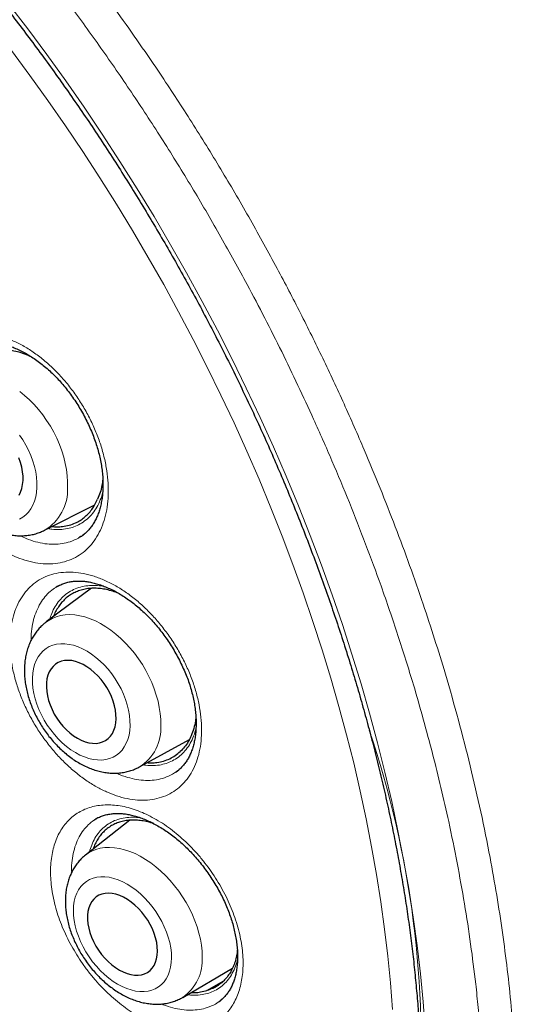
# Model space of a CAD drawing. Header units: millimetres. Extents: x 8 to 960, y 12 to 931.
# Tile 93 of 173: x 903.45 to 910.14, y 310.82 to 324.06. Entities that reach past the tile are written whole.
import ezdxf

# ---------------------------------------------------------------- set-up
doc = ezdxf.new("R2010")
doc.units = ezdxf.units.MM

msp = doc.modelspace()

# ---------------------------------------------------------------- linework, layer by layer
at = {"color": 7, "linetype": 'Continuous', "lineweight": 30}
for p, q in [((903.57, 319.543), (903.605, 319.528)), ((903.785, 317.193), (904.462, 317.535)), ((904.267, 317.104), (904.245, 317.089)), ((904.42, 316.413), (903.811, 315.961)), ((905.061, 314.012), (905.733, 314.381)), ((904.933, 313.297), (904.337, 312.828)), ((905.643, 310.916), (906.312, 311.31)), ((905.969, 311.008), (906.195, 311.14))]:
    msp.add_line(p, q, dxfattribs=at)
at = {"color": 8, "linetype": 'Continuous', "lineweight": 0}
for p, q in [((904.269, 317.106), (904.267, 317.104)), ((905.572, 313.959), (905.508, 313.915)), ((906.152, 310.873), (906.082, 310.826))]:
    msp.add_line(p, q, dxfattribs=at)
at = {"color": 8, "linetype": 'Continuous', "lineweight": 0, "flags": 128}
for points in [[(903.3, 324.274), (903.561, 323.933), (903.818, 323.586), (904.071, 323.234), (904.318, 322.878), (904.561, 322.517), (904.799, 322.151), (905.031, 321.782), (905.258, 321.408), (905.48, 321.031), (905.695, 320.651), (905.905, 320.268), (906.109, 319.882), (906.306, 319.493), (906.498, 319.103), (906.683, 318.71), (906.861, 318.315), (907.033, 317.919), (907.198, 317.522), (907.356, 317.124), (907.507, 316.726), (907.651, 316.327), (907.788, 315.928), (907.917, 315.529), (908.039, 315.131), (908.154, 314.733), (908.26, 314.336), (908.36, 313.941), (908.452, 313.547), (908.535, 313.155), (908.611, 312.765), (908.68, 312.378), (908.74, 311.993), (908.792, 311.611), (908.837, 311.232), (908.873, 310.857), (908.901, 310.485)], [(908.46, 310.754), (908.433, 311.111), (908.398, 311.47), (908.356, 311.833), (908.305, 312.199), (908.248, 312.568), (908.182, 312.939), (908.109, 313.313), (908.029, 313.688), (907.941, 314.066), (907.846, 314.445), (907.743, 314.825), (907.634, 315.206), (907.517, 315.587), (907.393, 315.969), (907.262, 316.352), (907.124, 316.734), (906.979, 317.116), (906.828, 317.497), (906.67, 317.878), (906.505, 318.257), (906.334, 318.635), (906.157, 319.011), (905.974, 319.386), (905.784, 319.758), (905.589, 320.128), (905.388, 320.495), (905.181, 320.859), (904.969, 321.22), (904.752, 321.578), (904.529, 321.932), (904.301, 322.282), (904.069, 322.628), (903.832, 322.97), (903.59, 323.307), (903.343, 323.639)], [(903.453, 319.059), (903.52, 319.006), (903.584, 318.947), (903.646, 318.884), (903.706, 318.816), (903.762, 318.745), (903.815, 318.67), (903.865, 318.592), (903.91, 318.512), (903.951, 318.43), (903.987, 318.346), (904.019, 318.262), (904.045, 318.177), (904.066, 318.092), (904.082, 318.008), (904.092, 317.926), (904.097, 317.845), (904.097, 317.766)], [(903.684, 317.769), (903.685, 317.837), (903.679, 317.907), (903.668, 317.978), (903.652, 318.051), (903.63, 318.124), (903.604, 318.197), (903.572, 318.269), (903.536, 318.339), (903.496, 318.408), (903.452, 318.473)], [(903.449, 317.342), (903.494, 317.368), (903.534, 317.4), (903.571, 317.438), (903.602, 317.481), (903.629, 317.53), (903.651, 317.584), (903.668, 317.642), (903.679, 317.703), (903.684, 317.769)], [(903.81, 315.96), (903.836, 315.978), (903.888, 316.007), (903.943, 316.03), (904.001, 316.046), (904.063, 316.056), (904.127, 316.059), (904.193, 316.055), (904.261, 316.045), (904.33, 316.028), (904.4, 316.005), (904.47, 315.975), (904.541, 315.939), (904.611, 315.897), (904.679, 315.85), (904.747, 315.797), (904.813, 315.739), (904.876, 315.677), (904.937, 315.61), (904.995, 315.54), (905.05, 315.466), (905.101, 315.389), (905.147, 315.31), (905.19, 315.229), (905.228, 315.146), (905.261, 315.063), (905.289, 314.979), (905.312, 314.895), (905.329, 314.812), (905.341, 314.73), (905.348, 314.65), (905.348, 314.573)], [(904.936, 314.566), (904.935, 314.634), (904.928, 314.703), (904.916, 314.774), (904.898, 314.846), (904.876, 314.918), (904.848, 314.99), (904.815, 315.061), (904.777, 315.131), (904.736, 315.198), (904.69, 315.263), (904.641, 315.325), (904.589, 315.383), (904.534, 315.436), (904.477, 315.485), (904.419, 315.529), (904.359, 315.567), (904.298, 315.6), (904.238, 315.626), (904.177, 315.647), (904.118, 315.66), (904.06, 315.667), (904.004, 315.668), (903.95, 315.662), (903.899, 315.649), (903.851, 315.629), (903.807, 315.604), (903.767, 315.572), (903.732, 315.534), (903.701, 315.491), (903.675, 315.443), (903.654, 315.389), (903.638, 315.332), (903.628, 315.271), (903.624, 315.206), (903.625, 315.139), (903.632, 315.07), (903.644, 314.999), (903.661, 314.927), (903.684, 314.855), (903.712, 314.783), (903.745, 314.712), (903.783, 314.642), (903.824, 314.575), (903.87, 314.51), (903.919, 314.448), (903.971, 314.39), (904.026, 314.337), (904.083, 314.288), (904.141, 314.244), (904.201, 314.206), (904.262, 314.173), (904.322, 314.147), (904.383, 314.126), (904.442, 314.113), (904.5, 314.106), (904.556, 314.105), (904.61, 314.111), (904.661, 314.124), (904.709, 314.144), (904.753, 314.169), (904.793, 314.201), (904.828, 314.239), (904.859, 314.282), (904.885, 314.33), (904.906, 314.383), (904.922, 314.441), (904.932, 314.502), (904.936, 314.566)], [(904.337, 312.827), (904.372, 312.852), (904.423, 312.881), (904.477, 312.903), (904.535, 312.919), (904.596, 312.928), (904.66, 312.931), (904.726, 312.927), (904.793, 312.917), (904.863, 312.9), (904.933, 312.877), (905.003, 312.847), (905.074, 312.812), (905.144, 312.77), (905.214, 312.723), (905.282, 312.671), (905.349, 312.614), (905.413, 312.552), (905.475, 312.486), (905.534, 312.416), (905.59, 312.343), (905.642, 312.267), (905.69, 312.189), (905.734, 312.109), (905.774, 312.027), (905.808, 311.945), (905.838, 311.862), (905.862, 311.779), (905.881, 311.697), (905.895, 311.617), (905.903, 311.538), (905.905, 311.461)], [(905.493, 311.447), (905.491, 311.514), (905.483, 311.582), (905.469, 311.652), (905.45, 311.723), (905.426, 311.794), (905.396, 311.865), (905.362, 311.936), (905.324, 312.004), (905.281, 312.071), (905.234, 312.135), (905.184, 312.196), (905.131, 312.253), (905.075, 312.307), (905.018, 312.355), (904.959, 312.399), (904.898, 312.437), (904.837, 312.469), (904.777, 312.495), (904.716, 312.515), (904.657, 312.529), (904.599, 312.536), (904.543, 312.537), (904.49, 312.531), (904.439, 312.518), (904.392, 312.499), (904.349, 312.474), (904.31, 312.443), (904.275, 312.406), (904.245, 312.363), (904.22, 312.316), (904.2, 312.263), (904.186, 312.207), (904.177, 312.146), (904.174, 312.083), (904.177, 312.016), (904.185, 311.948), (904.198, 311.878), (904.217, 311.807), (904.242, 311.736), (904.271, 311.665), (904.305, 311.594), (904.344, 311.526), (904.387, 311.459), (904.433, 311.395), (904.483, 311.334), (904.536, 311.276), (904.592, 311.223), (904.65, 311.175), (904.709, 311.131), (904.769, 311.093), (904.83, 311.061), (904.891, 311.035), (904.951, 311.015), (905.011, 311.001), (905.069, 310.994), (905.124, 310.993), (905.178, 310.999), (905.228, 311.012), (905.275, 311.031), (905.319, 311.056), (905.358, 311.087), (905.393, 311.124), (905.423, 311.167), (905.447, 311.214), (905.467, 311.267), (905.481, 311.323), (905.49, 311.384), (905.493, 311.447)]]:
    msp.add_lwpolyline(points, dxfattribs=at)
at = {"color": 7, "linetype": 'Continuous', "lineweight": 30, "flags": 128}
for points in [[(903.499, 317.862), (903.498, 317.92), (903.492, 317.98), (903.481, 318.041), (903.464, 318.104), (903.442, 318.166)], [(903.445, 317.664), (903.466, 317.707), (903.482, 317.755), (903.493, 317.807), (903.499, 317.862)], [(904.748, 314.658), (904.747, 314.716), (904.74, 314.775), (904.727, 314.836), (904.709, 314.897), (904.686, 314.959), (904.658, 315.019), (904.625, 315.078), (904.588, 315.134), (904.547, 315.188), (904.503, 315.238), (904.456, 315.283), (904.408, 315.324), (904.357, 315.359), (904.306, 315.389), (904.254, 315.413), (904.203, 315.43), (904.153, 315.441), (904.104, 315.444), (904.057, 315.442), (904.013, 315.432), (903.972, 315.416), (903.935, 315.393), (903.903, 315.364), (903.874, 315.33), (903.851, 315.29), (903.833, 315.245), (903.82, 315.195), (903.813, 315.142), (903.812, 315.086), (903.816, 315.028), (903.826, 314.968), (903.841, 314.906), (903.862, 314.845), (903.888, 314.784), (903.918, 314.724), (903.953, 314.667), (903.992, 314.611), (904.035, 314.56), (904.08, 314.512), (904.128, 314.469), (904.177, 314.431), (904.228, 314.398), (904.28, 314.371), (904.331, 314.351), (904.382, 314.337), (904.432, 314.33), (904.48, 314.329), (904.525, 314.335), (904.568, 314.348), (904.607, 314.368), (904.642, 314.394), (904.672, 314.425), (904.698, 314.463), (904.719, 314.505), (904.734, 314.552), (904.744, 314.604), (904.748, 314.658)], [(905.304, 311.538), (905.302, 311.595), (905.294, 311.654), (905.28, 311.714), (905.261, 311.774), (905.236, 311.835), (905.207, 311.895), (905.173, 311.953), (905.135, 312.009), (905.093, 312.061), (905.049, 312.111), (905.001, 312.156), (904.952, 312.196), (904.901, 312.231), (904.849, 312.261), (904.798, 312.284), (904.746, 312.301), (904.696, 312.312), (904.647, 312.316), (904.601, 312.313), (904.557, 312.304), (904.517, 312.288), (904.481, 312.266), (904.449, 312.237), (904.421, 312.203), (904.399, 312.164), (904.382, 312.12), (904.37, 312.071), (904.364, 312.019), (904.364, 311.964), (904.369, 311.906), (904.38, 311.846), (904.397, 311.786), (904.419, 311.725), (904.446, 311.665), (904.477, 311.606), (904.513, 311.549), (904.553, 311.494), (904.596, 311.443), (904.642, 311.396), (904.691, 311.353), (904.741, 311.315), (904.792, 311.283), (904.844, 311.257), (904.896, 311.236), (904.947, 311.222), (904.996, 311.215), (905.044, 311.214), (905.089, 311.22), (905.131, 311.233), (905.169, 311.252), (905.204, 311.278), (905.233, 311.309), (905.258, 311.346), (905.278, 311.387), (905.292, 311.434), (905.301, 311.484), (905.304, 311.538)]]:
    msp.add_lwpolyline(points, dxfattribs=at)
at = {"color": 8, "linetype": 'Continuous', "lineweight": 0}
for centre, radius, start, end in [((903.468, 317.736), 0.629, 300.1921, 2.7131), ((904.737, 314.533), 0.613, 301.9667, 3.741), ((895.539, 310.253), 13.31, 333.4472, 18.6462), ((905.3, 311.417), 0.607, 304.3971, 4.185)]:
    msp.add_arc(centre, radius, start, end, dxfattribs=at)
at = {"color": 7, "linetype": 'Continuous', "lineweight": 30}
for points, knots in [([(891.937, 331.305), (891.827, 331.303), (891.591, 331.299), (891.237, 331.267), (890.874, 331.215), (890.527, 331.145), (890.195, 331.057), (889.878, 330.953), (889.569, 330.832), (889.27, 330.693), (888.975, 330.534), (888.684, 330.354), (888.399, 330.151), (888.126, 329.929), (887.865, 329.689), (887.617, 329.431), (887.386, 329.161), (887.171, 328.88), (886.974, 328.589), (886.788, 328.283), (886.615, 327.963), (886.451, 327.623), (886.298, 327.261), (886.156, 326.877), (886.029, 326.479), (885.918, 326.068), (885.821, 325.643), (885.742, 325.214), (885.678, 324.782), (885.63, 324.348), (885.595, 323.905), (885.574, 323.452), (885.567, 322.982), (885.574, 322.494), (885.598, 321.988), (885.637, 321.474), (885.692, 320.953), (885.762, 320.426), (885.846, 319.903), (885.942, 319.387), (886.05, 318.876), (886.172, 318.363), (886.306, 317.847), (886.457, 317.318), (886.625, 316.778), (886.809, 316.226), (887.008, 315.675), (887.221, 315.125), (887.447, 314.575), (887.682, 314.039), (887.924, 313.516), (888.172, 313.006), (888.431, 312.501), (888.701, 312), (888.986, 311.494), (889.288, 310.984), (889.606, 310.471), (889.935, 309.966), (890.273, 309.469), (890.62, 308.982), (890.97, 308.513), (891.321, 308.064), (891.671, 307.633), (892.029, 307.212), (892.392, 306.802), (892.769, 306.395), (893.159, 305.993), (893.562, 305.597), (893.97, 305.215), (894.383, 304.848), (894.799, 304.497), (895.21, 304.167), (895.616, 303.859), (896.016, 303.573), (896.417, 303.301), (896.819, 303.045), (897.23, 302.799), (897.649, 302.566), (898.076, 302.347), (898.501, 302.147), (898.925, 301.965), (899.346, 301.803), (899.757, 301.663), (900.156, 301.544), (900.544, 301.445), (900.928, 301.363), (901.308, 301.299), (901.69, 301.253), (902.074, 301.224), (902.459, 301.216), (902.837, 301.227), (903.208, 301.259), (903.57, 301.31), (903.917, 301.381), (904.249, 301.469), (904.566, 301.573), (904.875, 301.694), (905.174, 301.832), (905.469, 301.992), (905.76, 302.172), (906.045, 302.375), (906.318, 302.596), (906.579, 302.836), (906.827, 303.094), (907.059, 303.364), (907.272, 303.647), (907.41, 303.844), (907.476, 303.952), (907.48, 303.958)], [0, 0, 0, 0, 0.008513, 0.018294, 0.028074, 0.037855, 0.047077, 0.056299, 0.065521, 0.074743, 0.083965, 0.093746, 0.103526, 0.113307, 0.123088, 0.132869, 0.142649, 0.151871, 0.161093, 0.170315, 0.179537, 0.188759, 0.19854, 0.208321, 0.218101, 0.227882, 0.237663, 0.247444, 0.256666, 0.265888, 0.275109, 0.284331, 0.293553, 0.303334, 0.313115, 0.322896, 0.332676, 0.342457, 0.352238, 0.36146, 0.370682, 0.379904, 0.389126, 0.398348, 0.408128, 0.417909, 0.42769, 0.437471, 0.447251, 0.457032, 0.466254, 0.475476, 0.484698, 0.49392, 0.503142, 0.512922, 0.522703, 0.532484, 0.542265, 0.552046, 0.561826, 0.571048, 0.58027, 0.589492, 0.598714, 0.607936, 0.617717, 0.627497, 0.637278, 0.647059, 0.65684, 0.666621, 0.675842, 0.685064, 0.694286, 0.703508, 0.71273, 0.722511, 0.732292, 0.742072, 0.751853, 0.761634, 0.771415, 0.780637, 0.789859, 0.799081, 0.808302, 0.817524, 0.827305, 0.837086, 0.846867, 0.856647, 0.866428, 0.876209, 0.885431, 0.894653, 0.903875, 0.913097, 0.922319, 0.932099, 0.94188, 0.951661, 0.961442, 0.971222, 0.981003, 0.990225, 0.999447, 1, 1, 1, 1]), ([(891.669, 331.298), (891.721, 331.3), (891.841, 331.306), (892.03, 331.307), (892.236, 331.304), (892.444, 331.294), (892.654, 331.278), (892.866, 331.257), (893.08, 331.229), (893.295, 331.196), (893.512, 331.157), (893.73, 331.112), (893.95, 331.061), (894.172, 331.005), (894.394, 330.942), (894.618, 330.874), (894.842, 330.8), (895.068, 330.72), (895.294, 330.635), (895.522, 330.544), (895.75, 330.448), (895.979, 330.345), (896.208, 330.238), (896.438, 330.124), (896.668, 330.006), (896.898, 329.882), (897.129, 329.752), (897.36, 329.617), (897.59, 329.477), (897.821, 329.332), (898.051, 329.181), (898.281, 329.025), (898.511, 328.865), (898.74, 328.699), (898.969, 328.528), (899.197, 328.353), (899.425, 328.173), (899.651, 327.988), (899.877, 327.798), (900.101, 327.604), (900.325, 327.405), (900.547, 327.202), (900.768, 326.994), (900.987, 326.783), (901.206, 326.567), (901.422, 326.347), (901.637, 326.122), (901.85, 325.895), (902.062, 325.663), (902.271, 325.427), (902.479, 325.188), (902.684, 324.945), (902.887, 324.699), (903.088, 324.45), (903.287, 324.197), (903.483, 323.941), (903.677, 323.682), (903.869, 323.42), (904.057, 323.155), (904.243, 322.888), (904.427, 322.618), (904.607, 322.345), (904.784, 322.07), (904.959, 321.793), (905.13, 321.513), (905.298, 321.231), (905.464, 320.948), (905.625, 320.662), (905.784, 320.375), (905.939, 320.086), (906.09, 319.796), (906.239, 319.504), (906.383, 319.211), (906.524, 318.917), (906.661, 318.622), (906.795, 318.326), (906.924, 318.029), (907.05, 317.731), (907.172, 317.433), (907.29, 317.134), (907.404, 316.835), (907.514, 316.536), (907.62, 316.237), (907.722, 315.937), (907.819, 315.638), (907.913, 315.339), (908.002, 315.041), (908.087, 314.743), (908.167, 314.446), (908.244, 314.149), (908.315, 313.853), (908.383, 313.559), (908.446, 313.265), (908.505, 312.973), (908.559, 312.681), (908.609, 312.392), (908.654, 312.104), (908.695, 311.817), (908.731, 311.533), (908.762, 311.25), (908.789, 310.97), (908.812, 310.691), (908.83, 310.415), (908.843, 310.141), (908.852, 309.87), (908.856, 309.601), (908.856, 309.335), (908.851, 309.071), (908.842, 308.811), (908.828, 308.553), (908.809, 308.299), (908.786, 308.048), (908.758, 307.8), (908.726, 307.556), (908.69, 307.315), (908.648, 307.077), (908.603, 306.843), (908.553, 306.614), (908.498, 306.387), (908.44, 306.165), (908.376, 305.947), (908.309, 305.733), (908.237, 305.523), (908.161, 305.318), (908.08, 305.116), (907.996, 304.919), (907.907, 304.727), (907.814, 304.539), (907.717, 304.356), (907.615, 304.178), (907.535, 304.043), (907.488, 303.97), (907.476, 303.953)], [0, 0, 0, 0, 0.006053, 0.0138374, 0.0216168, 0.0293914, 0.0371614, 0.0449273, 0.0526892, 0.0604477, 0.068203, 0.0759554, 0.0837052, 0.0914528, 0.0991985, 0.1069424, 0.114685, 0.1224263, 0.1301666, 0.1379061, 0.145645, 0.1533835, 0.1611216, 0.1688595, 0.1765974, 0.1843352, 0.1920731, 0.1998112, 0.2075495, 0.2152881, 0.223027, 0.2307663, 0.2385059, 0.2462461, 0.2539866, 0.2617276, 0.2694692, 0.2772111, 0.2849536, 0.2926966, 0.3004401, 0.308184, 0.3159284, 0.3236732, 0.3314186, 0.3391643, 0.3469105, 0.3546571, 0.362404, 0.3701514, 0.3778991, 0.3856471, 0.3933954, 0.4011441, 0.408893, 0.4166422, 0.4243916, 0.4321413, 0.4398911, 0.4476411, 0.4553913, 0.4631416, 0.470892, 0.4786425, 0.4863931, 0.4941437, 0.5018944, 0.509645, 0.5173957, 0.5251463, 0.5328968, 0.5406472, 0.5483976, 0.5561478, 0.5638979, 0.5716478, 0.5793975, 0.5871469, 0.5948962, 0.6026452, 0.6103939, 0.6181423, 0.6258905, 0.6336382, 0.6413857, 0.6491327, 0.6568794, 0.6646256, 0.6723714, 0.6801168, 0.6878617, 0.6956061, 0.70335, 0.7110935, 0.7188364, 0.7265788, 0.7343207, 0.7420621, 0.749803, 0.7575433, 0.7652831, 0.7730224, 0.7807613, 0.7884996, 0.7962376, 0.8039752, 0.8117124, 0.8194493, 0.827186, 0.8349225, 0.8426589, 0.8503953, 0.8581318, 0.8658686, 0.8736056, 0.8813432, 0.8890814, 0.8968204, 0.9045605, 0.9123019, 0.9200447, 0.9277894, 0.9355361, 0.9432851, 0.9510368, 0.9587915, 0.9665495, 0.9743111, 0.9820768, 0.9898468, 0.9976215, 1, 1, 1, 1]), ([(903.083, 319.718), (903.094, 319.717), (903.124, 319.715), (903.178, 319.707), (903.243, 319.692), (903.311, 319.672), (903.381, 319.646), (903.451, 319.615), (903.522, 319.578), (903.594, 319.536), (903.665, 319.489), (903.736, 319.437), (903.805, 319.381), (903.873, 319.32), (903.939, 319.256), (904.002, 319.187), (904.063, 319.116), (904.122, 319.04), (904.179, 318.961), (904.233, 318.878), (904.285, 318.793), (904.333, 318.706), (904.377, 318.617), (904.417, 318.527), (904.452, 318.437), (904.483, 318.348), (904.509, 318.26), (904.531, 318.173), (904.548, 318.087), (904.561, 318.001), (904.569, 317.916), (904.573, 317.833), (904.572, 317.752), (904.567, 317.674), (904.557, 317.6), (904.543, 317.529), (904.526, 317.463), (904.504, 317.401), (904.479, 317.344), (904.451, 317.292), (904.418, 317.243), (904.382, 317.199), (904.342, 317.159), (904.298, 317.124), (904.266, 317.101), (904.248, 317.092), (904.247, 317.092)], [0, 0, 0, 0, 0.011573, 0.034764, 0.057941, 0.081137, 0.104397, 0.127739, 0.151159, 0.174637, 0.198138, 0.221608, 0.245002, 0.268279, 0.291402, 0.314354, 0.337148, 0.360265, 0.383657, 0.407268, 0.431027, 0.454857, 0.478663, 0.50235, 0.525844, 0.549082, 0.572014, 0.594659, 0.617562, 0.640653, 0.663902, 0.687269, 0.710708, 0.734174, 0.757613, 0.780995, 0.804307, 0.827561, 0.850799, 0.874074, 0.897688, 0.922008, 0.946957, 0.972535, 0.998649, 1, 1, 1, 1]), ([(903.57, 319.543), (903.538, 319.556), (903.472, 319.581), (903.381, 319.602), (903.297, 319.613), (903.22, 319.615), (903.145, 319.609), (903.073, 319.594), (903.006, 319.571), (902.943, 319.54), (902.884, 319.501), (902.83, 319.453), (902.782, 319.4), (902.74, 319.339), (902.711, 319.288), (902.698, 319.255), (902.695, 319.247)], [0, 0, 0, 0, 0.0871413, 0.1751817, 0.2471267, 0.3190718, 0.393107, 0.4671423, 0.5390873, 0.6110324, 0.6850677, 0.7591029, 0.831048, 0.9029931, 0.9770283, 1, 1, 1, 1]), ([(902.6, 319.181), (902.584, 319.169), (902.55, 319.145), (902.504, 319.101), (902.46, 319.052), (902.42, 318.998), (902.385, 318.94), (902.355, 318.878), (902.33, 318.812), (902.31, 318.742), (902.295, 318.669), (902.285, 318.593), (902.282, 318.515), (902.283, 318.435), (902.291, 318.353), (902.304, 318.271), (902.322, 318.188), (902.345, 318.106), (902.373, 318.024), (902.406, 317.944), (902.444, 317.865), (902.486, 317.788), (902.531, 317.714), (902.581, 317.642), (902.635, 317.573), (902.692, 317.507), (902.752, 317.446), (902.815, 317.388), (902.881, 317.335), (902.95, 317.287), (903.02, 317.244), (903.092, 317.207), (903.166, 317.176), (903.24, 317.151), (903.315, 317.133), (903.389, 317.122), (903.462, 317.118), (903.533, 317.121), (903.603, 317.13), (903.67, 317.146), (903.73, 317.167), (903.768, 317.185), (903.785, 317.193)], [0, 0, 0, 0, 0.020636, 0.043601, 0.066644, 0.089857, 0.113322, 0.137106, 0.161256, 0.185792, 0.210706, 0.235958, 0.261485, 0.287214, 0.31307, 0.33899, 0.364917, 0.390823, 0.416699, 0.442543, 0.468364, 0.494174, 0.519988, 0.545822, 0.57169, 0.59761, 0.623596, 0.649662, 0.675812, 0.702043, 0.728339, 0.754651, 0.780912, 0.80704, 0.832938, 0.858516, 0.883702, 0.908453, 0.932767, 0.956673, 0.980227, 1, 1, 1, 1]), ([(904.57, 317.878), (904.566, 317.851), (904.559, 317.788), (904.536, 317.698), (904.512, 317.64), (904.5, 317.611)], [0, 0, 0, 0, 0.286132, 0.643563, 1, 1, 1, 1]), ([(903.886, 317.244), (903.909, 317.242), (903.958, 317.239), (904.036, 317.244), (904.12, 317.26), (904.198, 317.288), (904.265, 317.324), (904.322, 317.365), (904.375, 317.414), (904.423, 317.471), (904.465, 317.536), (904.488, 317.586), (904.5, 317.611)], [0, 0, 0, 0, 0.082972, 0.179676, 0.297994, 0.417632, 0.511606, 0.60558, 0.702284, 0.798988, 0.899096, 1, 1, 1, 1]), ([(904.267, 317.104), (904.28, 317.112), (904.3, 317.123), (904.318, 317.138), (904.324, 317.143)], [0, 0, 0, 0, 0.688884, 1, 1, 1, 1]), ([(904.784, 316.344), (904.771, 316.35), (904.73, 316.367), (904.661, 316.387), (904.58, 316.405), (904.501, 316.414), (904.424, 316.415), (904.349, 316.407), (904.278, 316.391), (904.212, 316.367), (904.15, 316.336), (904.092, 316.296), (904.04, 316.248), (903.993, 316.194), (903.953, 316.133), (903.924, 316.079), (903.911, 316.043), (903.907, 316.032)], [0, 0, 0, 0, 0.033958, 0.106809, 0.17966, 0.250455, 0.321249, 0.3941, 0.466952, 0.537746, 0.60854, 0.681392, 0.754243, 0.825037, 0.895832, 0.968683, 1, 1, 1, 1]), ([(903.982, 316.452), (903.976, 316.449), (903.963, 316.443), (903.951, 316.435), (903.944, 316.43)], [0, 0, 0, 0, 0.3957313, 1, 1, 1, 1]), ([(903.945, 316.43), (903.947, 316.432), (903.966, 316.444), (904.004, 316.462), (904.058, 316.484), (904.115, 316.499), (904.175, 316.509), (904.234, 316.512), (904.273, 316.511), (904.291, 316.51)], [0, 0, 0, 0, 0.028573, 0.201215, 0.373094, 0.542153, 0.707302, 0.868251, 1, 1, 1, 1]), ([(904.291, 316.51), (904.301, 316.51), (904.332, 316.507), (904.386, 316.5), (904.452, 316.485), (904.52, 316.465), (904.59, 316.44), (904.662, 316.41), (904.734, 316.374), (904.807, 316.333), (904.879, 316.286), (904.951, 316.235), (905.022, 316.18), (905.091, 316.12), (905.159, 316.056), (905.223, 315.989), (905.286, 315.918), (905.347, 315.844), (905.405, 315.766), (905.461, 315.684), (905.515, 315.6), (905.564, 315.513), (905.61, 315.426), (905.652, 315.337), (905.69, 315.248), (905.723, 315.16), (905.751, 315.074), (905.774, 314.988), (905.793, 314.902), (905.807, 314.818), (905.817, 314.734), (905.823, 314.652), (905.824, 314.573), (905.82, 314.496), (905.812, 314.422), (905.8, 314.352), (905.784, 314.287), (905.764, 314.226), (905.74, 314.17), (905.713, 314.118), (905.682, 314.07), (905.647, 314.027), (905.608, 313.987), (905.574, 313.958), (905.552, 313.944), (905.545, 313.94)], [0, 0, 0, 0, 0.01178, 0.035257, 0.05874, 0.08226, 0.105862, 0.129563, 0.153356, 0.177217, 0.201108, 0.224975, 0.248769, 0.272447, 0.29597, 0.31933, 0.342511, 0.36602, 0.38981, 0.413821, 0.437983, 0.462217, 0.486425, 0.510513, 0.534404, 0.558033, 0.581349, 0.604368, 0.627625, 0.651089, 0.674712, 0.698455, 0.722273, 0.746119, 0.769944, 0.793717, 0.817428, 0.841093, 0.864757, 0.888482, 0.912567, 0.937432, 0.962976, 0.989185, 1, 1, 1, 1]), ([(903.81, 315.959), (903.798, 315.95), (903.769, 315.929), (903.727, 315.888), (903.684, 315.839), (903.645, 315.785), (903.612, 315.727), (903.582, 315.665), (903.559, 315.599), (903.54, 315.53), (903.526, 315.457), (903.518, 315.382), (903.516, 315.304), (903.519, 315.224), (903.528, 315.143), (903.543, 315.062), (903.563, 314.98), (903.587, 314.898), (903.617, 314.818), (903.652, 314.738), (903.691, 314.66), (903.735, 314.584), (903.782, 314.511), (903.833, 314.44), (903.888, 314.372), (903.947, 314.307), (904.008, 314.247), (904.072, 314.19), (904.139, 314.138), (904.208, 314.091), (904.28, 314.049), (904.353, 314.013), (904.427, 313.983), (904.502, 313.959), (904.577, 313.941), (904.651, 313.931), (904.724, 313.928), (904.796, 313.931), (904.865, 313.941), (904.932, 313.957), (904.996, 313.98), (905.039, 313.999), (905.059, 314.012), (905.061, 314.013)], [0, 0, 0, 0, 0.0152928, 0.0381885, 0.0611413, 0.0842464, 0.1075908, 0.1312487, 0.1552747, 0.1796973, 0.2045141, 0.229691, 0.2551674, 0.2808673, 0.3067121, 0.3326328, 0.3585663, 0.3844802, 0.4103609, 0.4362063, 0.462023, 0.4878233, 0.5136231, 0.5394401, 0.565287, 0.5911824, 0.6171435, 0.6431844, 0.6693136, 0.6955309, 0.7218236, 0.7481555, 0.774458, 0.8006496, 0.8266334, 0.852311, 0.8775996, 0.9024475, 0.9268412, 0.9508041, 0.9743892, 0.9976707, 1, 1, 1, 1]), ([(905.82, 314.684), (905.819, 314.667), (905.814, 314.612), (905.794, 314.528), (905.761, 314.433), (905.719, 314.351), (905.67, 314.279), (905.63, 314.24), (905.61, 314.221)], [0, 0, 0, 0, 0.085368, 0.277963, 0.469991, 0.646519, 0.823506, 1, 1, 1, 1]), ([(905.166, 314.07), (905.185, 314.069), (905.23, 314.067), (905.304, 314.073), (905.388, 314.09), (905.47, 314.121), (905.545, 314.164), (905.588, 314.202), (905.61, 314.221)], [0, 0, 0, 0, 0.107946, 0.259787, 0.445563, 0.633414, 0.815728, 1, 1, 1, 1]), ([(905.546, 313.94), (905.554, 313.945), (905.572, 313.956), (905.588, 313.969), (905.597, 313.977)], [0, 0, 0, 0, 0.424601, 1, 1, 1, 1]), ([(904.459, 313.301), (904.461, 313.303), (904.478, 313.315), (904.513, 313.333), (904.565, 313.356), (904.621, 313.372), (904.679, 313.383), (904.737, 313.389), (904.778, 313.388), (904.797, 313.387)], [0, 0, 0, 0, 0.019277, 0.191904, 0.363843, 0.532691, 0.697266, 0.857328, 1, 1, 1, 1]), ([(904.797, 313.387), (904.807, 313.387), (904.838, 313.385), (904.89, 313.379), (904.956, 313.366), (905.024, 313.347), (905.094, 313.324), (905.165, 313.295), (905.238, 313.26), (905.311, 313.221), (905.384, 313.176), (905.457, 313.127), (905.529, 313.073), (905.6, 313.015), (905.668, 312.953), (905.735, 312.887), (905.799, 312.818), (905.862, 312.745), (905.923, 312.669), (905.981, 312.589), (906.037, 312.506), (906.089, 312.421), (906.138, 312.335), (906.183, 312.248), (906.223, 312.16), (906.259, 312.073), (906.289, 311.988), (906.316, 311.903), (906.337, 311.818), (906.355, 311.734), (906.368, 311.652), (906.377, 311.57), (906.38, 311.491), (906.38, 311.415), (906.375, 311.342), (906.366, 311.272), (906.352, 311.207), (906.335, 311.146), (906.314, 311.09), (906.289, 311.039), (906.261, 310.991), (906.229, 310.948), (906.192, 310.908), (906.16, 310.878), (906.138, 310.864), (906.131, 310.859)], [0, 0, 0, 0, 0.011787, 0.035194, 0.058608, 0.082065, 0.105612, 0.129267, 0.153022, 0.176853, 0.200722, 0.224575, 0.24836, 0.272035, 0.29556, 0.318939, 0.34211, 0.365611, 0.389395, 0.413402, 0.437563, 0.461798, 0.486012, 0.510106, 0.534005, 0.557644, 0.580969, 0.603992, 0.627215, 0.65066, 0.674262, 0.697981, 0.721771, 0.745586, 0.769373, 0.793103, 0.816765, 0.840376, 0.863982, 0.88765, 0.911643, 0.936479, 0.962043, 0.988339, 1, 1, 1, 1]), ([(905.254, 313.251), (905.227, 313.259), (905.173, 313.276), (905.094, 313.291), (905.015, 313.299), (904.939, 313.299), (904.866, 313.29), (904.796, 313.273), (904.731, 313.248), (904.671, 313.216), (904.615, 313.175), (904.565, 313.127), (904.521, 313.073), (904.483, 313.011), (904.456, 312.957), (904.444, 312.92), (904.44, 312.909)], [0, 0, 0, 0, 0.071024, 0.146901, 0.220112, 0.293831, 0.369154, 0.445031, 0.518242, 0.591961, 0.667284, 0.743161, 0.816372, 0.890091, 0.965414, 1, 1, 1, 1]), ([(904.506, 313.33), (904.502, 313.328), (904.486, 313.32), (904.471, 313.31), (904.459, 313.302)], [0, 0, 0, 0, 0.22504, 1, 1, 1, 1]), ([(904.337, 312.826), (904.328, 312.82), (904.302, 312.8), (904.264, 312.762), (904.222, 312.712), (904.185, 312.658), (904.152, 312.6), (904.124, 312.538), (904.102, 312.473), (904.085, 312.404), (904.073, 312.332), (904.067, 312.257), (904.066, 312.18), (904.071, 312.101), (904.082, 312.021), (904.098, 311.94), (904.119, 311.859), (904.146, 311.778), (904.178, 311.699), (904.214, 311.62), (904.254, 311.543), (904.299, 311.468), (904.348, 311.395), (904.401, 311.325), (904.457, 311.258), (904.516, 311.195), (904.578, 311.135), (904.643, 311.08), (904.711, 311.029), (904.781, 310.982), (904.853, 310.941), (904.926, 310.905), (905, 310.876), (905.075, 310.852), (905.151, 310.836), (905.225, 310.826), (905.299, 310.823), (905.37, 310.827), (905.439, 310.837), (905.506, 310.854), (905.568, 310.878), (905.614, 310.899), (905.638, 310.913), (905.643, 310.917)], [0, 0, 0, 0, 0.011568, 0.0343462, 0.0571659, 0.0801286, 0.103329, 0.1268493, 0.1507526, 0.1750756, 0.1998219, 0.2249597, 0.2504264, 0.2761397, 0.3020129, 0.3279686, 0.3539354, 0.3798772, 0.4057784, 0.4316365, 0.4574585, 0.4832575, 0.5090507, 0.5348575, 0.5606923, 0.5865747, 0.612524, 0.6385572, 0.6646859, 0.6909142, 0.7172334, 0.7436173, 0.7699957, 0.7962843, 0.82238, 0.8481732, 0.8735677, 0.8984994, 0.9229463, 0.9469277, 0.9704966, 0.9937295, 1, 1, 1, 1]), ([(906.377, 311.549), (906.376, 311.538), (906.372, 311.498), (906.358, 311.433), (906.335, 311.359), (906.305, 311.291), (906.271, 311.23), (906.23, 311.175), (906.18, 311.122), (906.119, 311.074), (906.048, 311.034), (905.995, 311.017), (905.969, 311.008)], [0, 0, 0, 0, 0.040674, 0.143656, 0.246644, 0.343496, 0.44035, 0.539798, 0.639243, 0.759399, 0.879867, 1, 1, 1, 1]), ([(905.757, 310.983), (905.774, 310.982), (905.817, 310.98), (905.889, 310.987), (905.94, 311.001), (905.969, 311.008)], [0, 0, 0, 0, 0.22627, 0.575826, 1, 1, 1, 1]), ([(906.132, 310.859), (906.135, 310.861), (906.149, 310.869), (906.161, 310.88), (906.17, 310.888)], [0, 0, 0, 0, 0.231911, 1, 1, 1, 1])]:
    msp.add_open_spline(points, degree=3, knots=knots, dxfattribs=at)
at = {"color": 8, "linetype": 'Continuous', "lineweight": 0}
for points, knots in [([(897.511, 330.993), (897.657, 330.908), (897.947, 330.736), (898.383, 330.457), (898.819, 330.162), (899.249, 329.853), (899.671, 329.533), (900.086, 329.201), (900.499, 328.855), (900.904, 328.5), (901.299, 328.136), (901.708, 327.743), (902.135, 327.314), (902.578, 326.845), (903.014, 326.361), (903.419, 325.889), (903.793, 325.433), (904.138, 324.997), (904.477, 324.551), (904.798, 324.111), (905.102, 323.68), (905.362, 323.296), (905.591, 322.948), (905.791, 322.637), (905.987, 322.324), (906.179, 322.007), (906.368, 321.687), (906.554, 321.364), (906.735, 321.039), (906.962, 320.622), (907.228, 320.112), (907.527, 319.505), (907.813, 318.892), (908.069, 318.309), (908.297, 317.759), (908.501, 317.241), (908.694, 316.721), (908.869, 316.217), (909.029, 315.73), (909.189, 315.211), (909.35, 314.642), (909.509, 314.024), (909.651, 313.408), (909.768, 312.829), (909.864, 312.289), (909.941, 311.787), (910.006, 311.288), (910.057, 310.81), (910.094, 310.353), (910.122, 309.887), (910.137, 309.399), (910.139, 308.889), (910.125, 308.388), (910.096, 307.902), (910.053, 307.431), (909.996, 306.976), (909.925, 306.53), (909.841, 306.101), (909.745, 305.688), (909.641, 305.304), (909.529, 304.943), (909.409, 304.602), (909.279, 304.27), (909.152, 303.98), (909.032, 303.729), (908.92, 303.513), (908.804, 303.302), (908.682, 303.096), (908.553, 302.894), (908.419, 302.696), (908.279, 302.505), (908.126, 302.309), (907.958, 302.11), (907.765, 301.898), (907.553, 301.686), (907.346, 301.496), (907.21, 301.385), (907.153, 301.339)], [0, 0, 0, 0, 0.015176, 0.030352, 0.045602, 0.060852, 0.075544, 0.090235, 0.104993, 0.11975, 0.1339, 0.148064, 0.164727, 0.181389, 0.198149, 0.214909, 0.228867, 0.242825, 0.256838, 0.270852, 0.283486, 0.296131, 0.305239, 0.314347, 0.32347, 0.332594, 0.34175, 0.350905, 0.360077, 0.369248, 0.385942, 0.402637, 0.419427, 0.436218, 0.450198, 0.464178, 0.478214, 0.49225, 0.504903, 0.517567, 0.534319, 0.551072, 0.567923, 0.584774, 0.598807, 0.61284, 0.626929, 0.641018, 0.653721, 0.666434, 0.681709, 0.696985, 0.712335, 0.727685, 0.742474, 0.757263, 0.772118, 0.786972, 0.801215, 0.815472, 0.828449, 0.841425, 0.854446, 0.867468, 0.876722, 0.885976, 0.895247, 0.904518, 0.913984, 0.923451, 0.932935, 0.942418, 0.953604, 0.964797, 0.977799, 0.990801, 1, 1, 1, 1]), ([(897.258, 301.722), (897.398, 301.643), (897.679, 301.484), (898.1, 301.268), (898.52, 301.067), (898.941, 300.884), (899.361, 300.718), (899.781, 300.569), (900.198, 300.439), (900.614, 300.327), (901.028, 300.234), (901.398, 300.167), (901.724, 300.121), (902.006, 300.09), (902.287, 300.069), (902.605, 300.055), (902.96, 300.056), (903.312, 300.075), (903.622, 300.105), (903.892, 300.143), (904.158, 300.191), (904.451, 300.256), (904.769, 300.343), (905.075, 300.446), (905.34, 300.55), (905.568, 300.651), (905.792, 300.76), (906.042, 300.897), (906.318, 301.066), (906.585, 301.254), (906.817, 301.436), (907.015, 301.605), (907.208, 301.784), (907.417, 301.996), (907.639, 302.243), (907.847, 302.502), (908.024, 302.744), (908.173, 302.964), (908.315, 303.192), (908.472, 303.463), (908.638, 303.781), (908.792, 304.116), (908.921, 304.428), (909.027, 304.71), (909.125, 305), (909.227, 305.334), (909.329, 305.714), (909.417, 306.101), (909.485, 306.453), (909.538, 306.768), (909.584, 307.088), (909.628, 307.462), (909.666, 307.894), (909.69, 308.339), (909.702, 308.745), (909.703, 309.108), (909.697, 309.477), (909.684, 309.827), (909.665, 310.157), (909.642, 310.467), (909.614, 310.78), (909.573, 311.167), (909.514, 311.631), (909.431, 312.174), (909.332, 312.723), (909.226, 313.244), (909.115, 313.734), (909.001, 314.193), (908.877, 314.655), (908.757, 315.074), (908.642, 315.449), (908.535, 315.781), (908.424, 316.114), (908.282, 316.522), (908.103, 317.007), (907.884, 317.567), (907.651, 318.127), (907.419, 318.652), (907.193, 319.141), (906.974, 319.595), (906.747, 320.046), (906.533, 320.453), (906.336, 320.815), (906.158, 321.133), (905.976, 321.45), (905.79, 321.765), (905.599, 322.078), (905.405, 322.39), (905.207, 322.698), (905.006, 323.003), (904.803, 323.304), (904.597, 323.601), (904.388, 323.894), (904.128, 324.251), (903.813, 324.668), (903.44, 325.141), (903.059, 325.604), (902.694, 326.029), (902.347, 326.418), (902.019, 326.771), (901.687, 327.117), (901.382, 327.422), (901.107, 327.688), (900.862, 327.919), (900.615, 328.145), (900.31, 328.416), (899.946, 328.728), (899.52, 329.075), (899.091, 329.407), (898.685, 329.704), (898.304, 329.969), (897.947, 330.204), (897.59, 330.429), (897.351, 330.57), (897.231, 330.64)], [0, 0, 0, 0, 0.010726, 0.021452, 0.032231, 0.04301, 0.053895, 0.06478, 0.075718, 0.086656, 0.097744, 0.108846, 0.116632, 0.124418, 0.132223, 0.140028, 0.151331, 0.162648, 0.17076, 0.178873, 0.187005, 0.195138, 0.206183, 0.217241, 0.224995, 0.232749, 0.240522, 0.248295, 0.259547, 0.270813, 0.278883, 0.286954, 0.295045, 0.303136, 0.314161, 0.3252, 0.33294, 0.340681, 0.34844, 0.356199, 0.367431, 0.378678, 0.386735, 0.394792, 0.402869, 0.410947, 0.421954, 0.432974, 0.440702, 0.44843, 0.456177, 0.463923, 0.475136, 0.486363, 0.494406, 0.50245, 0.510513, 0.518577, 0.525154, 0.53173, 0.538318, 0.544906, 0.556016, 0.567126, 0.578289, 0.589453, 0.598601, 0.607748, 0.616926, 0.626104, 0.632657, 0.63921, 0.645775, 0.652339, 0.66341, 0.674481, 0.685605, 0.69673, 0.705845, 0.71496, 0.724105, 0.73325, 0.739823, 0.746397, 0.752981, 0.759566, 0.766186, 0.772805, 0.779436, 0.786067, 0.79261, 0.799153, 0.805707, 0.81226, 0.823312, 0.834365, 0.84547, 0.856576, 0.865675, 0.874775, 0.883905, 0.893035, 0.899577, 0.906119, 0.912672, 0.919226, 0.930278, 0.941329, 0.952435, 0.96354, 0.97264, 0.98174, 0.99087, 1, 1, 1, 1]), ([(902.965, 319.842), (903.01, 319.837), (903.102, 319.828), (903.244, 319.788), (903.387, 319.732), (903.53, 319.657), (903.672, 319.565), (903.809, 319.456), (903.941, 319.333), (904.065, 319.197), (904.181, 319.05), (904.286, 318.892), (904.38, 318.728), (904.462, 318.557), (904.529, 318.384), (904.582, 318.209), (904.619, 318.035), (904.641, 317.865), (904.646, 317.7), (904.636, 317.542), (904.61, 317.394), (904.567, 317.258), (904.51, 317.134), (904.438, 317.025), (904.353, 316.932), (904.256, 316.856), (904.147, 316.799), (904.028, 316.76), (903.902, 316.74), (903.768, 316.741), (903.629, 316.761), (903.49, 316.799), (903.353, 316.854), (903.216, 316.925), (903.078, 317.015), (902.94, 317.122), (902.808, 317.244), (902.683, 317.38), (902.567, 317.526), (902.46, 317.683), (902.366, 317.847), (902.284, 318.017), (902.215, 318.191), (902.162, 318.365), (902.123, 318.539), (902.1, 318.71), (902.094, 318.875), (902.103, 319.033), (902.129, 319.182), (902.17, 319.319), (902.226, 319.444), (902.297, 319.554), (902.381, 319.648), (902.478, 319.725), (902.586, 319.784), (902.704, 319.823), (902.83, 319.845), (902.92, 319.843), (902.965, 319.842)], [0, 0, 0, 0, 0.017879, 0.035815, 0.053694, 0.071573, 0.089509, 0.107388, 0.125266, 0.143202, 0.161081, 0.17896, 0.196896, 0.214775, 0.232654, 0.25059, 0.268469, 0.286348, 0.304284, 0.322162, 0.340041, 0.357977, 0.375856, 0.393735, 0.411671, 0.42955, 0.447429, 0.465365, 0.483244, 0.501123, 0.519059, 0.536938, 0.553701, 0.570465, 0.588344, 0.60628, 0.624159, 0.642038, 0.659974, 0.677853, 0.695731, 0.713667, 0.731546, 0.749425, 0.767361, 0.78524, 0.803119, 0.821055, 0.838934, 0.856813, 0.874749, 0.892628, 0.910506, 0.928442, 0.946321, 0.964195, 0.982126, 1, 1, 1, 1]), ([(904.265, 317.278), (904.293, 317.295), (904.347, 317.33), (904.418, 317.399), (904.479, 317.481), (904.527, 317.575), (904.556, 317.649), (904.566, 317.694), (904.568, 317.701)], [0, 0, 0, 0, 0.19286, 0.386334, 0.579194, 0.772053, 0.965528, 1, 1, 1, 1]), ([(903.831, 317.216), (903.849, 317.212), (903.905, 317.202), (903.993, 317.201), (904.093, 317.212), (904.184, 317.237), (904.238, 317.264), (904.265, 317.278)], [0, 0, 0, 0, 0.114108, 0.343301, 0.571764, 0.785882, 1, 1, 1, 1]), ([(904.245, 317.089), (904.208, 317.071), (904.139, 317.037), (904.026, 317.011), (903.911, 317.002), (903.792, 317.01), (903.668, 317.037), (903.557, 317.073), (903.488, 317.106), (903.461, 317.119)], [0, 0, 0, 0, 0.166494, 0.313896, 0.461768, 0.609169, 0.756571, 0.904443, 1, 1, 1, 1]), ([(904.173, 316.629), (904.219, 316.625), (904.311, 316.616), (904.454, 316.577), (904.599, 316.522), (904.744, 316.448), (904.887, 316.357), (905.027, 316.251), (905.161, 316.129), (905.288, 315.995), (905.407, 315.849), (905.516, 315.694), (905.613, 315.532), (905.698, 315.363), (905.769, 315.192), (905.825, 315.019), (905.866, 314.848), (905.891, 314.679), (905.9, 314.516), (905.893, 314.36), (905.869, 314.213), (905.829, 314.078), (905.774, 313.955), (905.705, 313.848), (905.621, 313.755), (905.525, 313.68), (905.417, 313.623), (905.299, 313.584), (905.172, 313.564), (905.038, 313.564), (904.899, 313.583), (904.759, 313.621), (904.621, 313.675), (904.482, 313.745), (904.342, 313.833), (904.202, 313.938), (904.067, 314.059), (903.939, 314.192), (903.82, 314.337), (903.71, 314.492), (903.612, 314.654), (903.527, 314.822), (903.455, 314.993), (903.398, 315.166), (903.356, 315.338), (903.329, 315.507), (903.32, 315.67), (903.326, 315.827), (903.349, 315.974), (903.387, 316.11), (903.441, 316.233), (903.51, 316.342), (903.593, 316.435), (903.688, 316.512), (903.795, 316.571), (903.913, 316.61), (904.039, 316.632), (904.129, 316.63), (904.173, 316.629)], [0, 0, 0, 0, 0.017879, 0.035815, 0.053694, 0.071573, 0.089509, 0.107388, 0.125266, 0.143202, 0.161081, 0.17896, 0.196896, 0.214775, 0.232654, 0.25059, 0.268469, 0.286348, 0.304284, 0.322163, 0.340041, 0.357977, 0.375856, 0.393735, 0.411671, 0.42955, 0.447429, 0.465365, 0.483244, 0.501123, 0.519059, 0.536938, 0.553702, 0.570466, 0.588345, 0.606281, 0.62416, 0.642039, 0.659975, 0.677853, 0.695732, 0.713668, 0.731547, 0.749426, 0.767362, 0.785241, 0.80312, 0.821056, 0.838935, 0.856814, 0.87475, 0.892628, 0.910507, 0.928443, 0.946322, 0.964196, 0.982126, 1, 1, 1, 1]), ([(903.606, 315.713), (903.606, 315.731), (903.605, 315.796), (903.619, 315.9), (903.647, 316.024), (903.689, 316.137), (903.743, 316.236), (903.808, 316.32), (903.878, 316.388), (903.931, 316.421), (903.956, 316.437)], [0, 0, 0, 0, 0.053471, 0.194829, 0.336186, 0.477995, 0.619353, 0.751834, 0.884316, 1, 1, 1, 1]), ([(904.604, 316.434), (904.578, 316.439), (904.515, 316.452), (904.418, 316.454), (904.317, 316.443), (904.221, 316.417), (904.134, 316.376), (904.055, 316.32), (903.986, 316.251), (903.928, 316.169), (903.884, 316.084), (903.865, 316.021), (903.856, 315.995)], [0, 0, 0, 0, 0.07403, 0.179572, 0.285452, 0.390995, 0.496537, 0.602417, 0.707959, 0.813502, 0.919381, 1, 1, 1, 1]), ([(905.525, 314.106), (905.552, 314.123), (905.606, 314.158), (905.675, 314.227), (905.735, 314.307), (905.781, 314.401), (905.81, 314.477), (905.819, 314.524), (905.821, 314.534)], [0, 0, 0, 0, 0.1902849, 0.3811765, 0.5714614, 0.7617463, 0.9526379, 1, 1, 1, 1]), ([(905.112, 314.04), (905.123, 314.038), (905.172, 314.029), (905.254, 314.029), (905.353, 314.04), (905.444, 314.065), (905.498, 314.093), (905.525, 314.106)], [0, 0, 0, 0, 0.074911, 0.314244, 0.552817, 0.776408, 1, 1, 1, 1]), ([(905.508, 313.915), (905.472, 313.898), (905.404, 313.864), (905.291, 313.838), (905.176, 313.828), (905.056, 313.836), (904.932, 313.862), (904.829, 313.893), (904.769, 313.922), (904.751, 313.93)], [0, 0, 0, 0, 0.1722353, 0.3247279, 0.4777068, 0.6301995, 0.7826922, 0.9356711, 1, 1, 1, 1]), ([(904.677, 313.502), (904.71, 313.5), (904.777, 313.495), (904.883, 313.474), (904.991, 313.443), (905.1, 313.402), (905.208, 313.351), (905.317, 313.29), (905.425, 313.22), (905.531, 313.14), (905.634, 313.054), (905.734, 312.96), (905.83, 312.857), (905.921, 312.749), (906.007, 312.637), (906.086, 312.519), (906.159, 312.397), (906.226, 312.272), (906.284, 312.146), (906.334, 312.019), (906.376, 311.891), (906.41, 311.763), (906.434, 311.638), (906.45, 311.516), (906.456, 311.396), (906.453, 311.28), (906.441, 311.17), (906.42, 311.066), (906.39, 310.967), (906.351, 310.876), (906.304, 310.794), (906.249, 310.72), (906.186, 310.654), (906.115, 310.598), (906.038, 310.552), (905.955, 310.517), (905.866, 310.491), (905.771, 310.477), (905.673, 310.473), (905.572, 310.48), (905.466, 310.497), (905.349, 310.528), (905.222, 310.575), (905.095, 310.636), (904.978, 310.704), (904.872, 310.776), (904.766, 310.858), (904.663, 310.947), (904.564, 311.043), (904.47, 311.146), (904.38, 311.255), (904.295, 311.37), (904.218, 311.489), (904.147, 311.61), (904.082, 311.736), (904.025, 311.863), (903.977, 311.991), (903.937, 312.118), (903.906, 312.245), (903.884, 312.371), (903.87, 312.492), (903.866, 312.61), (903.871, 312.725), (903.886, 312.835), (903.909, 312.937), (903.941, 313.033), (903.982, 313.122), (904.032, 313.203), (904.089, 313.275), (904.154, 313.338), (904.226, 313.392), (904.305, 313.435), (904.39, 313.468), (904.48, 313.491), (904.575, 313.503), (904.643, 313.502), (904.677, 313.502)], [0, 0, 0, 0, 0.013231, 0.026463, 0.040078, 0.053694, 0.066926, 0.080157, 0.093773, 0.107388, 0.12062, 0.133851, 0.147467, 0.161083, 0.174314, 0.187545, 0.201161, 0.214777, 0.228008, 0.24124, 0.254855, 0.268471, 0.281703, 0.294934, 0.30855, 0.322165, 0.335397, 0.348628, 0.362244, 0.37586, 0.389091, 0.402322, 0.415938, 0.429554, 0.442785, 0.456017, 0.469632, 0.483248, 0.49648, 0.509711, 0.523327, 0.536942, 0.553609, 0.570462, 0.583693, 0.596924, 0.61054, 0.624156, 0.637387, 0.650618, 0.664234, 0.67785, 0.691081, 0.704313, 0.717928, 0.731544, 0.744776, 0.758007, 0.771623, 0.785238, 0.79847, 0.811701, 0.825317, 0.838933, 0.852164, 0.865395, 0.879011, 0.892627, 0.905858, 0.91909, 0.932705, 0.946321, 0.959549, 0.972777, 0.986388, 1, 1, 1, 1]), ([(904.152, 312.598), (904.151, 312.617), (904.149, 312.683), (904.16, 312.788), (904.185, 312.91), (904.225, 313.022), (904.277, 313.119), (904.339, 313.202), (904.405, 313.267), (904.454, 313.298), (904.476, 313.312)], [0, 0, 0, 0, 0.059786, 0.202145, 0.344503, 0.487316, 0.629675, 0.763094, 0.896514, 1, 1, 1, 1]), ([(905.087, 313.325), (905.075, 313.327), (905.026, 313.337), (904.945, 313.337), (904.844, 313.327), (904.749, 313.302), (904.663, 313.261), (904.586, 313.206), (904.519, 313.138), (904.463, 313.057), (904.419, 312.968), (904.4, 312.902), (904.391, 312.87)], [0, 0, 0, 0, 0.033965, 0.142225, 0.250831, 0.359091, 0.467351, 0.575957, 0.684217, 0.792478, 0.901083, 1, 1, 1, 1]), ([(906.096, 311.019), (906.123, 311.036), (906.176, 311.07), (906.243, 311.138), (906.3, 311.217), (906.344, 311.31), (906.371, 311.381), (906.378, 311.424), (906.379, 311.429)], [0, 0, 0, 0, 0.1939998, 0.3886182, 0.582618, 0.7766177, 0.9712361, 1, 1, 1, 1]), ([(905.703, 310.951), (905.709, 310.95), (905.752, 310.943), (905.828, 310.943), (905.926, 310.954), (906.017, 310.979), (906.07, 311.005), (906.096, 311.019)], [0, 0, 0, 0, 0.039835, 0.288243, 0.535861, 0.767931, 1, 1, 1, 1]), ([(906.082, 310.826), (906.047, 310.808), (905.979, 310.775), (905.868, 310.75), (905.754, 310.741), (905.634, 310.748), (905.51, 310.774), (905.418, 310.801), (905.368, 310.824), (905.36, 310.827)], [0, 0, 0, 0, 0.178913, 0.337334, 0.49626, 0.65468, 0.813101, 0.972027, 1, 1, 1, 1])]:
    msp.add_open_spline(points, degree=3, knots=knots, dxfattribs=at)

doc.saveas('drawing.dxf')
